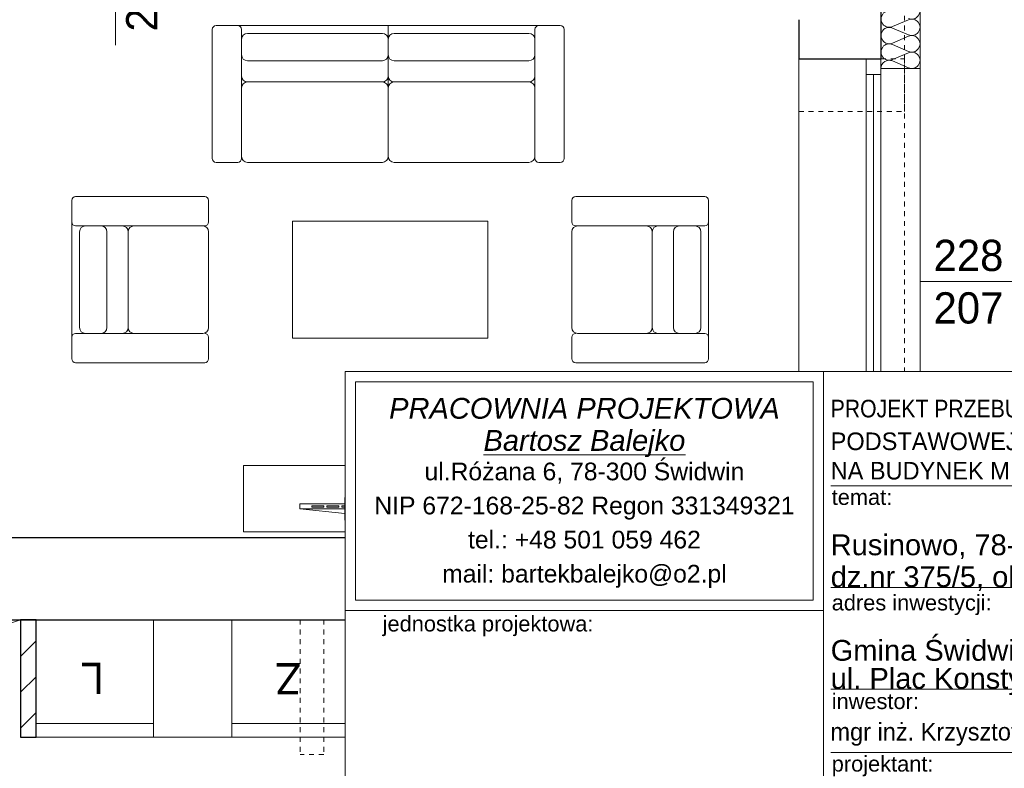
# Model space of a CAD drawing. Extents: x -220425 to -93252, y -20065 to 80294.
# Tile 98 of 103: x -103967 to -98931, y -4705 to -875. Entities that reach past the tile are written whole.
import ezdxf

# ---------------------------------------------------------------- set-up
doc = ezdxf.new("R2010")
doc.units = 0
doc.header["$MEASUREMENT"] = 0
doc.set_wipeout_variables(frame=1)
doc.linetypes.add('Hidden Line', pattern=[50, 25, -25])
doc.layers.add('#kan_san-op', color=34, linetype='Continuous')
for name, color, linetype, lineweight, true_color in [('Arch drzwi_Nr_Pióra__4', 7, 'Continuous', 9, 0x029e21), ('Arch ocieplenie_Nr_Pióra__22', 7, 'Continuous', 9, 0x7f7f7f), ('Arch okna_Nr_Pióra__4', 7, 'Continuous', 9, 0x029e21), ('Arch wyposarzenie_Nr_Pióra__9', 7, 'Continuous', 13, 0x3dad99), ('Arch wyposazenie_Nr_Pióra__9', 7, 'Continuous', 13, 0x3dad99)]:
    doc.layers.add(name, color=color, linetype=linetype, lineweight=lineweight, true_color=true_color)
for name, color, linetype, lineweight in [('Arch kominy_Nr_Pióra__1', 7, 'Continuous', 25), ('Arch kominy_Nr_Pióra__10', 134, 'Continuous', 18), ('Arch kominy_Nr_Pióra__21', 7, 'Continuous', 9), ('ARCH TABELA_Nr_Pióra__1', 7, 'Continuous', 25), ('ARCH TABELA_Nr_Pióra__21', 7, 'Continuous', 9), ('ARCH TABELA_Nr_Pióra__7', 7, 'Continuous', 13), ('Arch wyburzenia_Nr_Pióra__46', 5, 'Continuous', 13), ('Arch wykończenie_Nr_Pióra__46', 5, 'Continuous', 13), ('Arch wyposazenie_Nr_Pióra__100', 2, 'Continuous', 25), ('Arch ściany nośne_Nr_Pióra__21', 7, 'Continuous', 9), ('Arch ściany nośne_Nr_Pióra__27', 7, 'Continuous', 30), ('INWENT.ŚCIANY_Nr_Pióra__1', 7, 'Continuous', 25), ('INWENT.ŚCIANY_Nr_Pióra__101', 8, 'Continuous', 13), ('Istniejące kominy_Nr_Pióra__5', 7, 'Continuous', 13), ('PODKŁAD', 252, 'Continuous', 35)]:
    doc.layers.add(name, color=color, linetype=linetype, lineweight=lineweight)
doc.styles.add('GENERATED_STYLE_10', font='ariali.ttf')
doc.styles.add('GENERATED_STYLE_6', font='txt')
doc.styles.add('GENERATED_STYLE_7', font='txt')
doc.styles.add('GENERATED_STYLE_9', font='arial.ttf')
pattern_1 = [(45, (0, 0), (-91.92388, 91.92388), [])]

# ---------------------------------------------------------------- blocks, each defined once
blk = doc.blocks.new('parter')
at = {"layer": 'Arch ściany nośne_Nr_Pióra__21', "linetype": 'Continuous'}
h = blk.add_hatch(dxfattribs=at)
h.set_pattern_fill('Common_Brick', color=252, style=0, pattern_type=2)
h.set_pattern_definition(pattern_1)
h.paths.add_polyline_path([(-164872.4, -3945.1), (-163842.4, -3945.1), (-163842.4, -3525.1), (-164872.4, -3525.1)], flags=0)
h = blk.add_hatch(dxfattribs=at)
h.set_pattern_fill('Common_Brick', color=252, style=0, pattern_type=2)
h.set_pattern_definition(pattern_1)
h.paths.add_polyline_path([(-167742.4, -4545.1), (-167742.4, -3945.1), (-167822.4, -3945.1), (-167822.4, -4545.1)], flags=0)
at = {"layer": 'Arch kominy_Nr_Pióra__1', "color": 252, "linetype": 'Continuous'}
for points in [[(-163952.4, -4240.1), (-164032.4, -4160.1), (-163952.4, -4160.1)], [(-164032.4, -4240.1), (-164032.4, -4160.1), (-163952.4, -4240.1)], [(-163952.4, -4270.1), (-163952.4, -4130.1), (-163882.4, -4200.1)], [(-163952.4, -4610.1), (-164032.4, -4530.1), (-163952.4, -4530.1)], [(-164032.4, -4610.1), (-164032.4, -4530.1), (-163952.4, -4610.1)], [(-163952.4, -4640.1), (-163952.4, -4500.1), (-163882.4, -4570.1)]]:
    blk.add_solid(points, dxfattribs=at)
at = {"layer": 'Arch kominy_Nr_Pióra__21', "color": 252, "linetype": 'Continuous'}
for p, q in [((-163682.4, -4125.1), (-163842.4, -4125.1)), ((-163842.4, -4125.1), (-163842.4, -4275.1)), ((-164032.4, -4160.1), (-163952.4, -4160.1)), ((-164032.4, -4160.1), (-164032.4, -4240.1)), ((-163952.4, -4130.1), (-163882.4, -4200.1)), ((-163952.4, -4160.1), (-163952.4, -4130.1)), ((-163882.4, -4200.1), (-163952.4, -4270.1)), ((-164032.4, -4240.1), (-163952.4, -4240.1)), ((-163952.4, -4240.1), (-163952.4, -4270.1)), ((-163682.4, -4275.1), (-163842.4, -4275.1)), ((-164032.4, -4530.1), (-163952.4, -4530.1)), ((-164032.4, -4530.1), (-164032.4, -4610.1)), ((-163952.4, -4500.1), (-163882.4, -4570.1)), ((-163952.4, -4530.1), (-163952.4, -4500.1)), ((-163682.4, -4495.1), (-163842.4, -4495.1)), ((-163842.4, -4495.1), (-163842.4, -4645.1)), ((-163882.4, -4570.1), (-163952.4, -4640.1)), ((-164032.4, -4610.1), (-163952.4, -4610.1)), ((-163952.4, -4610.1), (-163952.4, -4640.1)), ((-163682.4, -4645.1), (-163842.4, -4645.1))]:
    blk.add_line(p, q, dxfattribs=at)
at = {"layer": 'Arch ocieplenie_Nr_Pióra__22', "color": 252, "linetype": 'Continuous'}
for p, q in [((-163362.8, -910.6), (-163282, -875.5)), ((-163282, -952.8), (-163362.8, -917.7)), ((-163362.8, -995), (-163282, -959.9)), ((-163282, -1037.2), (-163362.8, -1002.1)), ((-163362.8, -1079.4), (-163282, -1044.3)), ((-163282, -1121.6), (-163362.8, -1086.5)), ((-163282, -3308.7), (-163362.8, -3344.2)), ((-163362.8, -3351.3), (-163282, -3386.8)), ((-163282, -3394), (-163362.8, -3429.4)), ((-163362.8, -3436.6), (-163282, -3472)), ((-163282, -3479.2), (-163362.8, -3514.7)), ((-163362.8, -3521.8), (-163282, -3557.3)), ((-163282, -3564.4), (-163362.8, -3599.9)), ((-163362.8, -3607.1), (-163282, -3642.5)), ((-163282, -3649.7), (-163362.8, -3685.1)), ((-163362.8, -3692.3), (-163282, -3727.8)), ((-163282, -3734.9), (-163362.8, -3770.4)), ((-163362.8, -3777.5), (-163282, -3813)), ((-163282, -3820.2), (-163362.8, -3855.6)), ((-163362.8, -3862.8), (-163282, -3898.2)), ((-163282, -3905.4), (-163362.8, -3940.9)), ((-163362.8, -3948), (-163282, -3983.5)), ((-163282, -3990.6), (-163362.8, -4026.1)), ((-163362.8, -4033.3), (-163282, -4068.7)), ((-163282, -4075.9), (-163362.8, -4111.3)), ((-163362.8, -4118.5), (-163282, -4153.9)), ((-163282, -4161.1), (-163362.8, -4196.6)), ((-163362.8, -4203.7), (-163282, -4239.2)), ((-163282, -4246.3), (-163362.8, -4281.8)), ((-163362.8, -4289), (-163282, -4324.4)), ((-163282, -4331.6), (-163362.8, -4367)), ((-163362.8, -4374.2), (-163282, -4409.7)), ((-163282, -4416.8), (-163362.8, -4452.3)), ((-163362.8, -4459.4), (-163282, -4494.9)), ((-163282, -4502.1), (-163362.8, -4537.5)), ((-163362.8, -4544.7), (-163282, -4580.1)), ((-163282, -4587.3), (-163362.8, -4622.8)), ((-163362.8, -4629.9), (-163282, -4665.4)), ((-163282, -4672.5), (-163362.8, -4708))]:
    blk.add_line(p, q, dxfattribs=at)
for centre, major_axis, ratio, start_param, end_param in [((-163264.9, -829.7), (-42.5, 0), 0.99211, 1.158003, 5.125183), ((-163379.8, -872), (-42.5, 0), 0.99211, 4.299595, 8.266774), ((-163264.9, -914.1), (-42.5, 0), 0.99211, 1.158003, 5.125183), ((-163379.8, -956.4), (-42.5, 0), 0.99211, 4.299595, 8.266774), ((-163264.9, -998.5), (-42.5, 0), 0.99211, 1.158003, 5.125183), ((-163379.8, -1040.8), (-42.5, 0), 0.99211, 4.299595, 8.266774), ((-163264.9, -1082.9), (-42.5, 0), 0.99211, 1.158003, 5.125183), ((-163379.8, -1125.1), (-42.5, 0), 0.99211, 4.299596, 6.283185), ((-163379.8, -3305.1), (0, -42.6), 0.998042, 4.712389, 6.695979), ((-163264.9, -3347.8), (0, -42.6), 0.998042, 5.870392, 9.837571), ((-163379.8, -3390.4), (0, -42.6), 0.998042, 2.7288, 6.695979), ((-163264.9, -3433), (0, -42.6), 0.998042, 5.870392, 9.837571), ((-163379.8, -3475.6), (0, -42.6), 0.998042, 2.7288, 6.695979), ((-163264.9, -3518.2), (0, -42.6), 0.998042, 5.870392, 9.837571), ((-163379.8, -3560.9), (0, -42.6), 0.998042, 2.7288, 6.695979), ((-163264.9, -3603.5), (0, -42.6), 0.998042, 5.870392, 9.837571), ((-163379.8, -3646.1), (0, -42.6), 0.998042, 2.7288, 6.695979), ((-163264.9, -3688.7), (0, -42.6), 0.998042, 5.870392, 9.837571), ((-163379.8, -3731.3), (0, -42.6), 0.998042, 2.7288, 6.695979), ((-163379.8, -3816.6), (0, -42.6), 0.998042, 2.7288, 6.695979), ((-163264.9, -3774), (0, -42.6), 0.998042, 5.870392, 9.837571), ((-163264.9, -3859.2), (0, -42.6), 0.998042, 5.870392, 9.837571), ((-163379.8, -3901.8), (0, -42.6), 0.998042, 2.7288, 6.695979), ((-163264.9, -3944.4), (0, -42.6), 0.998042, 5.870392, 9.837571), ((-163379.8, -3987.1), (0, -42.6), 0.998042, 2.7288, 6.695979), ((-163379.8, -4072.3), (0, -42.6), 0.998042, 2.7288, 6.695979), ((-163264.9, -4029.7), (0, -42.6), 0.998042, 5.870392, 9.837571), ((-163264.9, -4114.9), (0, -42.6), 0.998042, 5.870392, 9.837571), ((-163379.8, -4157.5), (0, -42.6), 0.998042, 2.7288, 6.695979), ((-163264.9, -4200.1), (0, -42.6), 0.998042, 5.870392, 9.837571), ((-163379.8, -4242.8), (0, -42.6), 0.998042, 2.7288, 6.695979), ((-163264.9, -4285.4), (0, -42.6), 0.998042, 5.870392, 9.837571), ((-163379.8, -4328), (0, -42.6), 0.998042, 2.7288, 6.695979), ((-163264.9, -4370.6), (0, -42.6), 0.998042, 5.870392, 9.837571), ((-163379.8, -4413.2), (0, -42.6), 0.998042, 2.7288, 6.695979), ((-163264.9, -4455.9), (0, -42.6), 0.998042, 5.870392, 9.837571), ((-163379.8, -4498.5), (0, -42.6), 0.998042, 2.7288, 6.695979), ((-163264.9, -4541.1), (0, -42.6), 0.998042, 5.870392, 9.837571), ((-163379.8, -4583.7), (0, -42.6), 0.998042, 2.7288, 6.695979), ((-163264.9, -4626.3), (0, -42.6), 0.998042, 5.870392, 9.837571), ((-163379.8, -4669), (0, -42.6), 0.998042, 2.7288, 6.695979), ((-163264.9, -4711.6), (0, -42.6), 0.998042, 5.870392, 9.837571)]:
    blk.add_ellipse(centre, major_axis=major_axis, ratio=ratio, start_param=start_param, end_param=end_param, dxfattribs=at)
at = {"layer": 'Arch okna_Nr_Pióra__4', "color": 252, "linetype": 'Continuous'}
for p, q in [((-167337.4, -455.1), (-167337.4, -1005.1)), ((-163842.4, -1075.1), (-163842.4, -3355.1)), ((-163497.4, -1075.1), (-163497.4, -3355.1)), ((-163422.4, -1075.1), (-163422.4, -3355.1)), ((-163497.4, -1155.1), (-163422.4, -1155.1)), ((-163459.9, -1155.1), (-163459.9, -3275.1)), ((-163222.4, -1125.1), (-163222.4, -3305.1)), ((-163222.4, -2215.1), (-162672.4, -2215.1)), ((-163497.4, -3275.1), (-163422.4, -3275.1))]:
    blk.add_line(p, q, dxfattribs=at)
at = {"layer": 'Arch wyburzenia_Nr_Pióra__46', "color": 252, "linetype": 'Continuous'}
for p, q in [((-163422.4, -1125.1), (-163222.4, -1125.1)), ((-163422.4, -3305.1), (-163222.4, -3305.1))]:
    blk.add_line(p, q, dxfattribs=at)
at = {"layer": 'Arch wykończenie_Nr_Pióra__46', "color": 252, "linetype": 'Continuous'}
for p, q in [((-163222.4, -1125.1), (-163222.4, 3144.9)), ((-163222.4, -3305.1), (-163222.4, -10515.1))]:
    blk.add_line(p, q, dxfattribs=at)
at = {"layer": 'Arch wyposarzenie_Nr_Pióra__9', "color": 252, "linetype": 'Continuous'}
for p, q in [((-165911.5, -4005.1), (-165912.3, -4011.7)), ((-165912.3, -4011.7), (-165912.3, -4018.6)), ((-165912.3, -4018.6), (-165911.5, -4025.1)), ((-165910, -3999.8), (-165911.5, -4005.1)), ((-165911.5, -4025.1), (-165910, -4030.5)), ((-165907.9, -3996.4), (-165910, -3999.8)), ((-165902.8, -3992.6), (-165907.9, -3996.4)), ((-165900, -3991.1), (-165902.8, -3992.6)), ((-165862.5, -4003.1), (-165900, -3991.1)), ((-165897.2, -3992.6), (-165900, -3991.1)), ((-165862.5, -4027.2), (-165900, -4039.1)), ((-165894.7, -3996.8), (-165897.2, -3992.6)), ((-165892.9, -4003.1), (-165894.7, -3996.8)), ((-165894.7, -4033.5), (-165892.9, -4027.1)), ((-165891.9, -4011), (-165892.9, -4003.1)), ((-165892.9, -4027.1), (-165891.9, -4019.3)), ((-165891.9, -4019.3), (-165891.9, -4011)), ((-165850.3, -4013.8), (-165850.3, -4234)), ((-165834.5, -4234), (-165834.5, -4013.8)), ((-165822.3, -4003.1), (-165784.8, -3991.1)), ((-165822.3, -4027.2), (-165784.8, -4039.1)), ((-165791.9, -4003.1), (-165792.9, -4011)), ((-165792.9, -4011), (-165792.9, -4019.3)), ((-165792.9, -4019.3), (-165791.9, -4027.1)), ((-165790.1, -3996.8), (-165791.9, -4003.1)), ((-165791.9, -4027.1), (-165790.1, -4033.5)), ((-165787.6, -3992.6), (-165790.1, -3996.8)), ((-165784.8, -3991.1), (-165787.6, -3992.6)), ((-165782, -3992.6), (-165784.8, -3991.1)), ((-165782, -3992.6), (-165776.8, -3996.4)), ((-165774.8, -3999.8), (-165776.8, -3996.4)), ((-165773.2, -4005.1), (-165774.8, -3999.8)), ((-165774.8, -4030.5), (-165773.2, -4025.1)), ((-165772.4, -4011.7), (-165773.2, -4005.1)), ((-165773.2, -4025.1), (-165772.4, -4018.6)), ((-165772.4, -4018.6), (-165772.4, -4011.7)), ((-165910, -4030.5), (-165907.9, -4033.9)), ((-165902.8, -4037.7), (-165907.9, -4033.9)), ((-165902.8, -4037.7), (-165900, -4039.1)), ((-165900, -4039.1), (-165897.2, -4037.7)), ((-165897.2, -4037.7), (-165894.7, -4033.5)), ((-165790.1, -4033.5), (-165787.6, -4037.7)), ((-165787.6, -4037.7), (-165784.8, -4039.1)), ((-165784.8, -4039.1), (-165782, -4037.7)), ((-165782, -4037.7), (-165776.8, -4033.9)), ((-165776.8, -4033.9), (-165774.8, -4030.5)), ((-165842.4, -4278.5), (-165842.4, -4249.7)), ((-165859.1, -4295.1), (-165887.9, -4295.1)), ((-165842.4, -4340.6), (-165842.4, -4311.8)), ((-165796.9, -4295.1), (-165825.7, -4295.1))]:
    blk.add_line(p, q, dxfattribs=at)
for radius in [35, 25]:
    blk.add_circle((-165842.4, -4295.1), radius, dxfattribs=at)
for centre, radius, start, end in [((-165842.4, -4015.1), 30, 27.9765, 152.0235), ((-165842.4, -4015.1), 16.8, 298.0549, 241.9451), ((-165842.4, -4015.1), 8, 10, 170), ((-165842.4, -4015.1), 30, 207.9765, 254.7747), ((-165842.4, -4015.1), 30, 285.2253, 332.0235), ((-165842.4, -4234), 7.88, 180, 0)]:
    blk.add_arc(centre, radius, start, end, dxfattribs=at)
at = {"layer": 'Arch wyposazenie_Nr_Pióra__100', "color": 252, "linetype": 'Continuous'}
for p, q in [((-165142.4, -3945.1), (-165142.4, -4545.1)), ((-164542.4, -3945.1), (-165142.4, -3945.1)), ((-164542.4, -3945.1), (-164542.4, -4545.1)), ((-165132.4, -4000.1), (-165132.4, -4490.1)), ((-164552.4, -4000.1), (-165132.4, -4000.1)), ((-164552.4, -4490.1), (-164552.4, -4000.1)), ((-165132.4, -4490.1), (-164552.4, -4490.1)), ((-164542.4, -4545.1), (-165142.4, -4545.1))]:
    blk.add_line(p, q, dxfattribs=at)
for centre, start, end in [((-164987.4, -4122.6), 0, 180), ((-164697.4, -4122.6), 0, 180), ((-164987.4, -4122.6), 180, 0), ((-164697.4, -4122.6), 180, 0), ((-164987.4, -4367.6), 0, 180), ((-164697.4, -4367.6), 0, 180), ((-164987.4, -4367.6), 180, 0), ((-164697.4, -4367.6), 180, 0)]:
    blk.add_arc(centre, 90, start, end, dxfattribs=at)
for p in [(-165077.4, -4122.6), (-164897.4, -4122.6), (-164787.4, -4122.6), (-164607.4, -4122.6), (-165077.4, -4367.6), (-164897.4, -4367.6), (-164787.4, -4367.6), (-164607.4, -4367.6)]:
    blk.add_point(p, dxfattribs=at)
at = {"layer": 'Arch wyposazenie_Nr_Pióra__9', "color": 252, "linetype": 'Continuous'}
for p, q in [((-166822.4, -905.1), (-166712.4, -905.1)), ((-166712.4, -905.1), (-165942.4, -905.1)), ((-165942.4, -905.1), (-165942.4, -975.1)), ((-165172.4, -905.1), (-165942.4, -905.1)), ((-165942.4, -905.1), (-165942.4, -975.1)), ((-165062.4, -905.1), (-165172.4, -905.1)), ((-166842.4, -1585.1), (-166842.4, -925.1)), ((-166692.4, -925.1), (-166692.4, -1585.1)), ((-165972.4, -945.1), (-166662.4, -945.1)), ((-165912.4, -945.1), (-165222.4, -945.1)), ((-165192.4, -925.1), (-165192.4, -1585.1)), ((-165042.4, -1585.1), (-165042.4, -925.1)), ((-166692.4, -975.1), (-166692.4, -1163.8)), ((-165942.4, -1163.8), (-165942.4, -975.1)), ((-165942.4, -1163.8), (-165942.4, -975.1)), ((-165192.4, -975.1), (-165192.4, -1163.8)), ((-166662.4, -1085.1), (-165972.4, -1085.1)), ((-165222.4, -1085.1), (-165912.4, -1085.1)), ((-166662.4, -1193.8), (-165972.4, -1193.8)), ((-166662.4, -1193.8), (-165972.4, -1193.8)), ((-165942.4, -1163.8), (-165942.4, -1223.8)), ((-165942.4, -1163.8), (-165942.4, -1223.8)), ((-165222.4, -1193.8), (-165912.4, -1193.8)), ((-165222.4, -1193.8), (-165912.4, -1193.8)), ((-166692.4, -1575.1), (-166692.4, -1223.8)), ((-165942.4, -1223.8), (-165942.4, -1575.1)), ((-165942.4, -1223.8), (-165942.4, -1575.1)), ((-165192.4, -1575.1), (-165192.4, -1223.8)), ((-166712.4, -1605.1), (-166822.4, -1605.1)), ((-165972.4, -1605.1), (-166662.4, -1605.1)), ((-165912.4, -1605.1), (-165222.4, -1605.1)), ((-165172.4, -1605.1), (-165062.4, -1605.1)), ((-167561.2, -1800.1), (-167561.2, -1910.1)), ((-166881.2, -1780.1), (-167541.2, -1780.1)), ((-166861.2, -1910.1), (-166861.2, -1800.1)), ((-165003.6, -1910.1), (-165003.6, -1800.1)), ((-164983.6, -1780.1), (-164323.6, -1780.1)), ((-164303.6, -1800.1), (-164303.6, -1910.1)), ((-167561.2, -1910.1), (-167561.2, -2500.1)), ((-166432.4, -1905.1), (-166432.4, -2505.1)), ((-165432.4, -1905.1), (-166432.4, -1905.1)), ((-165432.4, -2505.1), (-165432.4, -1905.1)), ((-164303.6, -1910.1), (-164303.6, -2500.1)), ((-167541.2, -1930.1), (-166881.2, -1930.1)), ((-167521.2, -2450.1), (-167521.2, -1960.1)), ((-167491.2, -1930.1), (-167302.5, -1930.1)), ((-167381.2, -1960.1), (-167381.2, -2450.1)), ((-167272.5, -1960.1), (-167272.5, -2450.1)), ((-167272.5, -1960.1), (-167272.5, -2450.1)), ((-166891.2, -1930.1), (-167242.5, -1930.1)), ((-166861.2, -2450.1), (-166861.2, -1960.1)), ((-165003.6, -2450.1), (-165003.6, -1960.1)), ((-164323.6, -1930.1), (-164983.6, -1930.1)), ((-164973.6, -1930.1), (-164622.2, -1930.1)), ((-164592.2, -1960.1), (-164592.2, -2450.1)), ((-164592.2, -1960.1), (-164592.2, -2450.1)), ((-164373.6, -1930.1), (-164562.2, -1930.1)), ((-164483.6, -1960.1), (-164483.6, -2450.1)), ((-164343.6, -2450.1), (-164343.6, -1960.1)), ((-167561.2, -2610.1), (-167561.2, -2500.1)), ((-167541.2, -2480.1), (-167491.2, -2480.1)), ((-167302.5, -2480.1), (-167491.2, -2480.1)), ((-167491.2, -2480.1), (-167302.5, -2480.1)), ((-167302.5, -2480.1), (-167242.5, -2480.1)), ((-167302.5, -2480.1), (-167242.5, -2480.1)), ((-166891.2, -2480.1), (-167242.5, -2480.1)), ((-167242.5, -2480.1), (-166891.2, -2480.1)), ((-166861.2, -2500.1), (-166861.2, -2610.1)), ((-166432.4, -2505.1), (-165432.4, -2505.1)), ((-165003.6, -2500.1), (-165003.6, -2610.1)), ((-164973.6, -2480.1), (-164622.2, -2480.1)), ((-164622.2, -2480.1), (-164973.6, -2480.1)), ((-164562.2, -2480.1), (-164622.2, -2480.1)), ((-164562.2, -2480.1), (-164622.2, -2480.1)), ((-164562.2, -2480.1), (-164373.6, -2480.1)), ((-164373.6, -2480.1), (-164562.2, -2480.1)), ((-164323.6, -2480.1), (-164373.6, -2480.1)), ((-164303.6, -2610.1), (-164303.6, -2500.1)), ((-166881.2, -2630.1), (-167541.2, -2630.1)), ((-164983.6, -2630.1), (-164323.6, -2630.1)), ((-166682.4, -3495.1), (-166682.4, -3155.1)), ((-166682.4, -3155.1), (-165182.4, -3155.1)), ((-165182.4, -3155.1), (-165182.4, -3495.1)), ((-166163.8, -3319.5), (-166163.8, -3435.1)), ((-165701, -3319.5), (-166163.8, -3319.5)), ((-165701, -3435.1), (-165701, -3319.5)), ((-165469.6, -3352.3), (-166395.1, -3352.3)), ((-166395.1, -3352.3), (-166395.1, -3377.3)), ((-166333.4, -3362.3), (-166271.7, -3362.3)), ((-166333.4, -3368.6), (-166333.4, -3362.3)), ((-166271.7, -3368.6), (-166333.4, -3368.6)), ((-166271.7, -3362.3), (-166271.7, -3368.6)), ((-166256.3, -3362.3), (-166194.6, -3362.3)), ((-166256.3, -3368.6), (-166256.3, -3362.3)), ((-166194.6, -3368.6), (-166256.3, -3368.6)), ((-166194.6, -3362.3), (-166194.6, -3368.6)), ((-166179.2, -3368.6), (-166179.2, -3362.3)), ((-166179.2, -3362.3), (-166148.3, -3362.3)), ((-166148.3, -3368.6), (-166179.2, -3368.6)), ((-166148.3, -3362.3), (-166148.3, -3368.6)), ((-165469.6, -3377.3), (-165469.6, -3352.3)), ((-166395.1, -3377.3), (-166163.8, -3402.3)), ((-165469.6, -3377.3), (-166395.1, -3377.3)), ((-166163.8, -3402.3), (-165701, -3402.3)), ((-165701, -3402.3), (-165469.6, -3377.3)), ((-166163.8, -3435.1), (-165701, -3435.1)), ((-165182.4, -3495.1), (-166682.4, -3495.1)), ((-169672.4, -4545.1), (-167822.4, -3945.1)), ((-167742.4, -3945.1), (-167742.4, -4545.1)), ((-167142.4, -3945.1), (-167742.4, -3945.1)), ((-167142.4, -4545.1), (-167142.4, -3945.1)), ((-166742.4, -4545.1), (-166742.4, -3945.1)), ((-166742.4, -3945.1), (-166142.4, -3945.1)), ((-166142.4, -4545.1), (-166142.4, -3945.1)), ((-166142.4, -3945.1), (-166142.4, -4545.1)), ((-166142.4, -3945.1), (-165542.4, -3945.1)), ((-165542.4, -4545.1), (-165542.4, -3945.1)), ((-166142.4, -3995.1), (-166142.4, -4495.1)), ((-166092.4, -4095.1), (-165592.4, -4095.1)), ((-166092.4, -4495.1), (-166092.4, -4095.1)), ((-165592.4, -4095.1), (-165592.4, -4495.1)), ((-167742.4, -4475.1), (-167142.4, -4475.1)), ((-166142.4, -4475.1), (-166742.4, -4475.1)), ((-165592.4, -4495.1), (-166092.4, -4495.1)), ((-167742.4, -4545.1), (-167142.4, -4545.1)), ((-167742.4, -4545.1), (-163842.4, -4545.1)), ((-166142.4, -4545.1), (-166742.4, -4545.1)), ((-166142.4, -4545.1), (-165542.4, -4545.1))]:
    blk.add_line(p, q, dxfattribs=at)
for centre, radius, start, end in [((-166822.4, -925.1), 20, 90, 180), ((-166712.4, -925.1), 20, 0, 90), ((-165172.4, -925.1), 20, 90, 180), ((-165062.4, -925.1), 20, 0, 90), ((-166662.4, -975.1), 30, 90, 180), ((-165972.4, -975.1), 30, 0, 90), ((-165912.4, -975.1), 30, 90, 180), ((-165222.4, -975.1), 30, 0, 90), ((-166662.4, -1055.1), 30, 180, 270), ((-165972.4, -1055.1), 30, 270, 0), ((-165912.4, -1055.1), 30, 180, 270), ((-165222.4, -1055.1), 30, 270, 0), ((-166662.4, -1163.8), 30, 180, 270), ((-166662.4, -1223.8), 30, 90, 180), ((-165972.4, -1163.8), 30, 270, 0), ((-165972.4, -1223.8), 30, 0, 90), ((-165912.4, -1163.8), 30, 180, 270), ((-165912.4, -1223.8), 30, 90, 180), ((-165222.4, -1163.8), 30, 270, 0), ((-165222.4, -1223.8), 30, 0, 90), ((-166822.4, -1585.1), 20, 180, 270), ((-166712.4, -1585.1), 20, 270, 0), ((-166662.4, -1575.1), 30, 180, 270), ((-165972.4, -1575.1), 30, 270, 0), ((-165912.4, -1575.1), 30, 180, 270), ((-165222.4, -1575.1), 30, 270, 0), ((-165172.4, -1585.1), 20, 180, 270), ((-165062.4, -1585.1), 20, 270, 0), ((-167541.2, -1800.1), 20, 90, 180), ((-166881.2, -1800.1), 20, 0, 90), ((-164983.6, -1800.1), 20, 90, 180), ((-164323.6, -1800.1), 20, 0, 90), ((-167541.2, -1910.1), 20, 180, 270), ((-166881.2, -1910.1), 20, 270, 0), ((-164983.6, -1910.1), 20, 180, 270), ((-164323.6, -1910.1), 20, 270, 0), ((-167491.2, -1960.1), 30, 90, 180), ((-167411.2, -1960.1), 30, 0, 90), ((-167302.5, -1960.1), 30, 0, 90), ((-167242.5, -1960.1), 30, 90, 180), ((-166891.2, -1960.1), 30, 0, 90), ((-164973.6, -1960.1), 30, 90, 180), ((-164622.2, -1960.1), 30, 0, 90), ((-164562.2, -1960.1), 30, 90, 180), ((-164453.6, -1960.1), 30, 90, 180), ((-164373.6, -1960.1), 30, 0, 90), ((-167491.2, -2450.1), 30, 180, 270), ((-167411.2, -2450.1), 30, 270, 0), ((-167302.5, -2450.1), 30, 270, 0), ((-167242.5, -2450.1), 30, 180, 270), ((-166891.2, -2450.1), 30, 270, 0), ((-164973.6, -2450.1), 30, 180, 270), ((-164622.2, -2450.1), 30, 270, 0), ((-164562.2, -2450.1), 30, 180, 270), ((-164453.6, -2450.1), 30, 180, 270), ((-164373.6, -2450.1), 30, 270, 0), ((-167541.2, -2500.1), 20, 90, 180), ((-166881.2, -2500.1), 20, 0, 90), ((-164983.6, -2500.1), 20, 90, 180), ((-164323.6, -2500.1), 20, 0, 90), ((-167541.2, -2610.1), 20, 180, 270), ((-166881.2, -2610.1), 20, 270, 0), ((-164983.6, -2610.1), 20, 180, 270), ((-164323.6, -2610.1), 20, 270, 0)]:
    blk.add_arc(centre, radius, start, end, dxfattribs=at)
at = {"layer": 'Arch ściany nośne_Nr_Pióra__27', "color": 252, "linetype": 'Continuous'}
for p, q in [((-164872.4, -3525.1), (-164872.4, -3945.1)), ((-163842.4, -3525.1), (-164872.4, -3525.1)), ((-163842.4, -3945.1), (-163842.4, -3525.1)), ((-167822.4, -3945.1), (-167822.4, -4545.1)), ((-167742.4, -3945.1), (-167822.4, -3945.1)), ((-167742.4, -4545.1), (-167742.4, -3945.1)), ((-164872.4, -3945.1), (-163842.4, -3945.1)), ((-167822.4, -4545.1), (-167742.4, -4545.1))]:
    blk.add_line(p, q, dxfattribs=at)
at = {"layer": 'INWENT.ŚCIANY_Nr_Pióra__1', "color": 252, "linetype": 'Continuous'}
for p, q in [((-163422.4, 2644.9), (-163422.4, -1075.1)), ((-163842.4, -875.1), (-163842.4, -1075.1)), ((-163842.4, -1075.1), (-163422.4, -1075.1)), ((-163842.4, -3355.1), (-163842.4, -3545.1)), ((-163842.4, -3355.1), (-163422.4, -3355.1)), ((-163422.4, -3355.1), (-163422.4, -10015.1)), ((-170792.4, -3525.1), (-164872.4, -3525.1)), ((-164872.4, -3945.1), (-164872.4, -3525.1)), ((-163842.4, -3545.1), (-163842.4, -3945.1)), ((-170792.4, -3945.1), (-164872.4, -3945.1)), ((-163842.4, -3945.1), (-163842.4, -9595.1))]:
    blk.add_line(p, q, dxfattribs=at)
at = {"layer": 'INWENT.ŚCIANY_Nr_Pióra__101', "color": 252, "linetype": 'Hidden Line'}
for p, q in [((-163302.4, 2644.9), (-163302.4, -10015.1)), ((-163842.4, -1075.1), (-163842.4, -1345.1)), ((-163422.4, -1075.1), (-163302.4, -1075.1)), ((-163302.4, -1075.1), (-163302.4, -1345.1)), ((-163842.4, -1345.1), (-163302.4, -1345.1)), ((-163842.4, -3095.1), (-163302.4, -3095.1)), ((-163842.4, -3095.1), (-163842.4, -3355.1)), ((-163302.4, -3095.1), (-163302.4, -3355.1)), ((-163302.4, -3355.1), (-163422.4, -3355.1)), ((-166392.4, -3945.1), (-166392.4, -4635.1)), ((-166272.4, -3945.1), (-166272.4, -4635.1)), ((-166272.4, -4635.1), (-166392.4, -4635.1))]:
    blk.add_line(p, q, dxfattribs=at)
at = {"layer": 'Istniejące kominy_Nr_Pióra__5', "color": 252, "linetype": 'Continuous'}
for p, q in [((-163682.4, -4125.1), (-163842.4, -4125.1)), ((-163682.4, -4275.1), (-163682.4, -4125.1)), ((-163542.4, -4125.1), (-163682.4, -4125.1)), ((-163682.4, -4275.1), (-163542.4, -4125.1)), ((-163542.4, -4275.1), (-163542.4, -4125.1)), ((-163682.4, -4275.1), (-163842.4, -4275.1)), ((-163542.4, -4275.1), (-163682.4, -4275.1)), ((-163682.4, -4645.1), (-163542.4, -4395.1)), ((-163542.4, -4395.1), (-163682.4, -4395.1)), ((-163682.4, -4645.1), (-163682.4, -4395.1)), ((-163542.4, -4645.1), (-163542.4, -4395.1)), ((-163682.4, -4495.1), (-163842.4, -4495.1)), ((-163682.4, -4645.1), (-163842.4, -4645.1)), ((-163542.4, -4645.1), (-163682.4, -4645.1))]:
    blk.add_line(p, q, dxfattribs=at)
at = {"layer": 'Arch drzwi_Nr_Pióra__4', "color": 252, "linetype": 'Continuous', "style": 'GENERATED_STYLE_6'}
blk.add_text('200', height=160, rotation=90, dxfattribs=at).set_placement((-167122.9, -935.9))
at = {"layer": 'Arch kominy_Nr_Pióra__10', "color": 252, "linetype": 'Continuous', "style": 'GENERATED_STYLE_6'}
for p in [(-163652.4, -4258.3), (-163652.4, -4578.3)]:
    blk.add_text('0', height=120, dxfattribs=at).set_placement(p)
at = {"layer": 'Arch okna_Nr_Pióra__4', "color": 252, "linetype": 'Continuous', "style": 'GENERATED_STYLE_6'}
for s, p in [('228', (-163153.1, -2161)), ('207', (-163153.1, -2429.7))]:
    blk.add_text(s, height=160, dxfattribs=at).set_placement(p)
at = {"layer": 'Arch wyposazenie_Nr_Pióra__9', "color": 252, "linetype": 'Continuous', "style": 'GENERATED_STYLE_6'}
for s, p in [('L', (-167396.7, -4165.5)), ('Z', (-166389, -4166.9))]:
    blk.add_text(s, height=160, rotation=180, dxfattribs=at).set_placement(p)

msp = doc.modelspace()

# ---------------------------------------------------------------- block references
at = {"layer": 'PODKŁAD'}
msp.add_blockref('parter', (63860.6, 0), dxfattribs=at)
msp.add_blockref('parter', (63860.6, 0), dxfattribs=at)

# ---------------------------------------------------------------- next in the draw order: wipeouts: each hides what was drawn before it
at = {"ltscale": 10}
msp.add_wipeout([(-102301.7, -2674.6), (-93551.7, -2674.6), (-93551.7, -5580.1), (-102301.7, -5580.1)], dxfattribs=at).dxf.layer = '#kan_san-op'

# ---------------------------------------------------------------- next in the draw order: linework, layer by layer
at = {"layer": 'ARCH TABELA_Nr_Pióra__21', "linetype": 'Continuous'}
for p, q in [((-102301.7, -2674.6), (-99854.9, -2674.6)), ((-102301.7, -5580.1), (-102301.7, -2674.6)), ((-102301.7, -2674.6), (-93551.7, -2674.6)), ((-99854.9, -2674.6), (-99854.9, -5580.1)), ((-99854.9, -3898), (-99854.9, -2674.6)), ((-102248.6, -3844.8), (-102248.6, -2727.8)), ((-102248.6, -2727.8), (-99908.1, -2727.8)), ((-99908.1, -3844.8), (-99908.1, -2727.8)), ((-99854.9, -5580.1), (-99854.9, -2874.6)), ((-99818.8, -3259.6), (-95968.9, -3259.6)), ((-99818.8, -3779.6), (-95968.9, -3779.6)), ((-102248.6, -3844.8), (-99908.1, -3844.8)), ((-102301.7, -3898), (-99854.9, -3898)), ((-99818.8, -4299.6), (-95968.9, -4299.6)), ((-99818.8, -4623.8), (-95968.9, -4623.8))]:
    msp.add_line(p, q, dxfattribs=at)

# ---------------------------------------------------------------- next in the draw order: texts
at = {"layer": 'ARCH TABELA_Nr_Pióra__1', "color": 7, "linetype": 'Continuous', "style": 'GENERATED_STYLE_7', "width": 0.9}
msp.add_text('PROJEKT PRZEBUDOWY WRAZ Z ROZBUDOWĄ BUDYNKU SZKOŁY', height=90, dxfattribs=at).set_placement((-99818.8, -2909.7))
at = {"layer": 'ARCH TABELA_Nr_Pióra__1', "color": 7, "linetype": 'Continuous', "style": 'GENERATED_STYLE_7'}
for s, p in [('PODSTAWOWEJ ORAZ ZMINANĄ SPOSOBU UŻYTKOWANIA', (-99818.8, -3077.1)), ('NA BUDYNEK MIESZKALNY WIELORODZINNY', (-99818.8, -3227.4))]:
    msp.add_text(s, height=90, dxfattribs=at).set_placement(p)
at = {"layer": 'ARCH TABELA_Nr_Pióra__21', "linetype": 'Continuous', "insert": (-99818.8, -4330.2), "char_height": 106.383, "attachment_point": 7, "line_spacing_factor": 0.807442, "style": 'GENERATED_STYLE_9'}
msp.add_mtext('{Gmina Świdwin\\Pul. Plac Konstytucji 3-go Maja 1, 78-300 Świdwin}', dxfattribs=at)
at = {"layer": 'ARCH TABELA_Nr_Pióra__7', "linetype": 'Continuous', "char_height": 106.383}
for s, insert, attachment_point, line_spacing_factor, style in [('{PRACOWNIA PROJEKTOWA\\P\\LBartosz Balejko}', (-101078.3, -2810.2), 2, 0.926719, 'GENERATED_STYLE_10'), ('{Rusinowo, 78-311 Rusinowo, gmina Świdwin \\Pdz.nr 375/5, obręb Rusinowo}', (-99818.8, -3810.2), 7, 0.918867, 'GENERATED_STYLE_9')]:
    msp.add_mtext(s, dxfattribs=dict(at, insert=insert, attachment_point=attachment_point, line_spacing_factor=line_spacing_factor, style=style))
at = {"layer": 'ARCH TABELA_Nr_Pióra__7', "linetype": 'Continuous', "insert": (-101078.3, -3141.2), "char_height": 90.426, "width": 2340.426, "attachment_point": 2, "line_spacing_factor": 1.156383, "style": 'GENERATED_STYLE_9'}
msp.add_mtext('{ul.Różana 6, 78-300 Świdwin\\PNIP 672-168-25-82 Regon 331349321\\Ptel.: +48 501 059 462\\Pmail: bartekbalejko@o2.pl}', dxfattribs=at)
at = {"layer": 'ARCH TABELA_Nr_Pióra__7', "linetype": 'Continuous', "char_height": 79.79, "attachment_point": 1, "style": 'GENERATED_STYLE_9'}
for s, insert in [('{temat:}', (-99813.5, -3277.8)), ('{adres inwestycji:}', (-99813.5, -3817.6)), ('{jednostka projektowa:}', (-102110.3, -3925.3)), ('{inwestor:}', (-99813.5, -4322.1)), ('{projektant:}', (-99813.5, -4642.1))]:
    msp.add_mtext(s, dxfattribs=dict(at, insert=insert))
at = {"layer": 'ARCH TABELA_Nr_Pióra__7', "color": 0, "linetype": 'Continuous', "insert": (-99819.9, -4472.9), "char_height": 90, "width": 3795.373, "attachment_point": 1, "style": 'GENERATED_STYLE_7'}
msp.add_mtext('mgr inż. Krzysztof Imbra  \\fArial|b0|i0|c238;upr. proj. nr 71/Sz/2002', dxfattribs=at)

# ---------------------------------------------------------------- next in the draw order: wipeouts: each hides what was drawn before it
at = {"ltscale": 10}
msp.add_wipeout([(-114251.7, 8964.9), (-93251.7, 8964.9), (-93551.7, 8659.9), (-113001.7, 8659.9), (-113001.7, -5580.1), (-93551.7, -5580.1), (-93251.7, -5885.1), (-114251.7, -5885.1)], dxfattribs=at).dxf.layer = '#kan_san-op'

doc.saveas('drawing.dxf')
